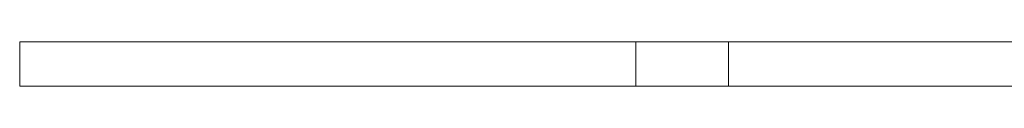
# Model space of a CAD drawing. Header units: millimetres. Extents: x 3925 to 5043, y -86 to 778.
# Tile 40 of 96: x 4476.76 to 4504.59, y 249.81 to 251.06. Entities that reach past the tile are written whole.
import ezdxf

# ---------------------------------------------------------------- set-up
doc = ezdxf.new("R2010")
doc.units = ezdxf.units.MM
doc.header["$LTSCALE"] = 46.255
doc.layers.add('ARAKNO_13891DXF_CONTINUOUS_LINE', color=7, linetype='CONTINUOUS')

msp = doc.modelspace()

# ---------------------------------------------------------------- linework, layer by layer
at = {"layer": 'ARAKNO_13891DXF_CONTINUOUS_LINE', "color": 7, "linetype": 'Continuous', "lineweight": 0}
for p, q in [((4476.7624, 249.8089), (4476.7624, 251.0589)), ((4570.0808, 251.0589), (4476.7627, 251.0589)), ((4476.768, 249.8089), (4476.768, 251.0589)), ((4494.1776, 249.8089), (4494.1776, 251.0589)), ((4496.798, 249.8089), (4496.798, 251.0589)), ((4476.7627, 249.8089), (4570.0808, 249.8089))]:
    msp.add_line(p, q, dxfattribs=at)

doc.saveas('drawing.dxf')
